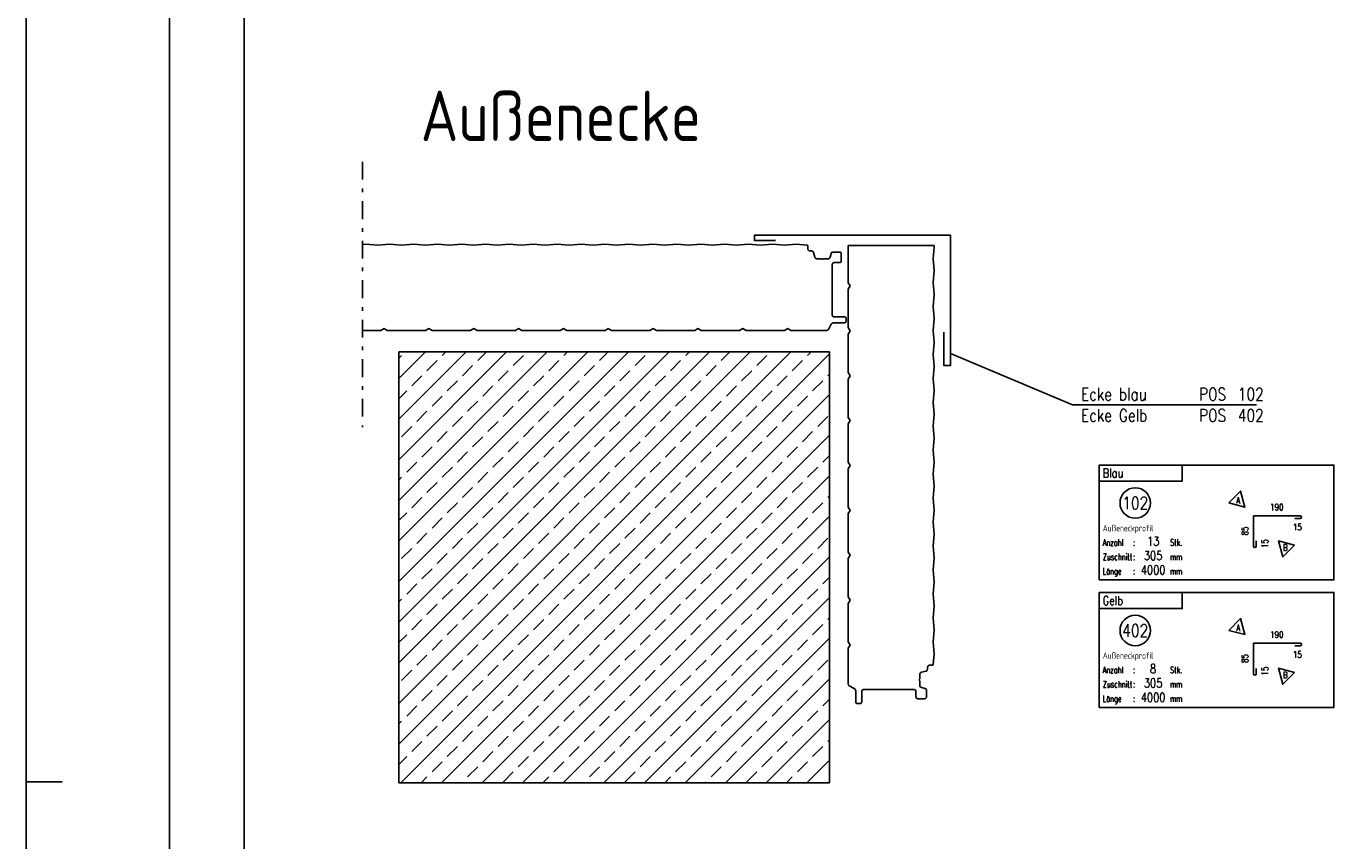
# Model space of a CAD drawing. Extents: x 0 to 238, y 0 to 168.
# Tile 3 of 31: x 0 to 36, y 28 to 51. Entities that reach past the tile are written whole.
import ezdxf
from ezdxf.enums import TextEntityAlignment as Align

# ---------------------------------------------------------------- set-up
doc = ezdxf.new("R2010")
doc.units = 0
doc.header["$LTSCALE"] = 2
doc.header["$MEASUREMENT"] = 0
doc.linetypes.add('AUSGEZOGEN', pattern=[0])
doc.linetypes.add('STRICHPUNKT', pattern=[1, 0.5, -0.25, 0, -0.25])
doc.layers.get('0').update_dxf_attribs({"linetype": 'CONTINUOUS'})
doc.layers.get('DEFPOINTS').update_dxf_attribs({"linetype": 'AUSGEZOGEN'})
for name, color, linetype in [('GER', 7, 'AUSGEZOGEN'), ('T__KONS', 3, 'CONTINUOUS'), ('T__KT', 7, 'AUSGEZOGEN'), ('T__RAND', 7, 'CONTINUOUS'), ('T__SCHR', 7, 'CONTINUOUS'), ('T__TEXT', 2, 'AUSGEZOGEN')]:
    doc.layers.add(name, color=color, linetype=linetype)
doc.styles.add('SIMPLEX7', font='simplexd', dxfattribs={"width": 0.7})
doc.styles.add('SIMPLEX8', font='simplexd', dxfattribs={"width": 0.8})

# ---------------------------------------------------------------- blocks, each defined once
blk = doc.blocks.new('ASO_BORDER')
at = {"color": 0, "linetype": 'ByBlock'}
blk.add_line((0, 1), (0, 0), dxfattribs=at)
blk = doc.blocks.new('SOFI-IRAN')
at = {"layer": 'T__RAND', "color": 1}
blk.add_line((-4, 28.7), (-3, 28.7), dxfattribs=at)
at = {"layer": 'T__RAND', "color": 0, "linetype": 'ByBlock', "xscale": 232.8, "yscale": 166.2}
blk.add_blockref('ASO_BORDER', (0, 0), dxfattribs=at)
blk = doc.blocks.new('KDTEXT')
at = {"layer": 'T__KT', "color": 2, "style": 'SIMPLEX8', "width": 0.8}
for tag, p in [('KD-NAME1', (0, 0.012)), ('KD-TITEL1', (0.329, 0.012)), ('KD-NAME2', (0, -0.047)), ('KD-TITEL2', (0.329, -0.047))]:
    blk.add_attdef(tag, p, '', height=0.035, dxfattribs=at)
at = {"layer": 'T__KT', "color": 3, "style": 'SIMPLEX8', "width": 0.8}
for tag, p in [('KD-POS1', (0.4373, 0.012)), ('KD-POS2', (0.4373, -0.047))]:
    blk.add_attdef(tag, p, '', height=0.035, dxfattribs=at)
blk = doc.blocks.new('*X606')
at = {"color": 0}
for p, q in [((10.39, 30.755), (21.313, 41.678)), ((10.39, 31.886), (20.182, 41.678)), ((10.39, 33.018), (19.05, 41.678)), ((10.39, 34.149), (17.919, 41.678)), ((10.39, 35.28), (16.788, 41.678)), ((10.39, 36.412), (15.656, 41.678)), ((10.39, 37.543), (14.525, 41.678)), ((10.39, 38.674), (13.393, 41.678)), ((10.39, 39.806), (12.262, 41.678)), ((10.39, 40.937), (11.131, 41.678)), ((10.39, 41.503), (10.465, 41.578)), ((10.444, 29.678), (22.39, 41.623)), ((11.597, 41.578), (11.696, 41.678)), ((12.587, 41.436), (12.828, 41.678)), ((13.576, 41.295), (13.859, 41.578)), ((14.991, 41.578), (15.09, 41.678)), ((15.981, 41.436), (16.222, 41.678)), ((16.971, 41.295), (17.253, 41.578)), ((18.385, 41.578), (18.485, 41.678)), ((19.375, 41.436), (19.616, 41.678)), ((20.365, 41.295), (20.648, 41.578)), ((21.779, 41.578), (21.879, 41.678)), ((11.172, 41.154), (11.455, 41.436)), ((12.162, 41.012), (12.445, 41.295)), ((14.566, 41.154), (14.849, 41.436)), ((15.556, 41.012), (15.839, 41.295)), ((17.961, 41.154), (18.243, 41.436)), ((18.95, 41.012), (19.233, 41.295)), ((21.355, 41.154), (21.637, 41.436)), ((10.748, 40.729), (11.031, 41.012)), ((11.738, 40.588), (12.021, 40.871)), ((13.152, 40.871), (13.435, 41.154)), ((14.142, 40.729), (14.425, 41.012)), ((15.132, 40.588), (15.415, 40.871)), ((16.546, 40.871), (16.829, 41.154)), ((17.536, 40.729), (17.819, 41.012)), ((18.526, 40.588), (18.809, 40.871)), ((19.94, 40.871), (20.223, 41.154)), ((20.93, 40.729), (21.213, 41.012)), ((21.92, 40.588), (22.203, 40.871)), ((22.345, 41.012), (22.39, 41.058)), ((10.39, 40.372), (10.607, 40.588)), ((11.576, 29.678), (22.39, 40.492)), ((12.728, 40.447), (13.011, 40.729)), ((13.718, 40.305), (14.001, 40.588)), ((16.122, 40.447), (16.405, 40.729)), ((17.112, 40.305), (17.395, 40.588)), ((19.516, 40.447), (19.799, 40.729)), ((20.506, 40.305), (20.789, 40.588)), ((11.314, 40.164), (11.597, 40.447)), ((12.304, 40.022), (12.587, 40.305)), ((13.294, 39.881), (13.576, 40.164)), ((14.708, 40.164), (14.991, 40.447)), ((15.698, 40.022), (15.981, 40.305)), ((16.688, 39.881), (16.971, 40.164)), ((18.102, 40.164), (18.385, 40.447)), ((19.092, 40.022), (19.375, 40.305)), ((20.082, 39.881), (20.365, 40.164)), ((21.496, 40.164), (21.779, 40.447)), ((10.889, 39.739), (11.172, 40.022)), ((11.879, 39.598), (12.162, 39.881)), ((12.869, 39.457), (13.152, 39.739)), ((14.284, 39.739), (14.566, 40.022)), ((15.274, 39.598), (15.556, 39.881)), ((16.263, 39.457), (16.546, 39.739)), ((17.678, 39.739), (17.961, 40.022)), ((18.668, 39.598), (18.95, 39.881)), ((19.658, 39.457), (19.94, 39.739)), ((21.072, 39.739), (21.355, 40.022)), ((22.062, 39.598), (22.345, 39.881)), ((10.465, 39.315), (10.748, 39.598)), ((11.455, 39.174), (11.738, 39.457)), ((13.859, 39.315), (14.142, 39.598)), ((14.849, 39.174), (15.132, 39.457)), ((17.253, 39.315), (17.536, 39.598)), ((18.243, 39.174), (18.526, 39.457)), ((20.648, 39.315), (20.93, 39.598)), ((21.637, 39.174), (21.92, 39.457)), ((11.031, 38.749), (11.314, 39.032)), ((12.445, 39.032), (12.728, 39.315)), ((12.707, 29.678), (22.39, 39.361)), ((13.435, 38.891), (13.718, 39.174)), ((14.425, 38.749), (14.708, 39.032)), ((15.839, 39.032), (16.122, 39.315)), ((16.829, 38.891), (17.112, 39.174)), ((17.819, 38.749), (18.102, 39.032)), ((19.233, 39.032), (19.516, 39.315)), ((20.223, 38.891), (20.506, 39.174)), ((21.213, 38.749), (21.496, 39.032)), ((12.021, 38.608), (12.304, 38.891)), ((13.011, 38.467), (13.294, 38.749)), ((15.415, 38.608), (15.698, 38.891)), ((16.405, 38.467), (16.688, 38.749)), ((18.809, 38.608), (19.092, 38.891)), ((19.799, 38.467), (20.082, 38.749)), ((22.203, 38.608), (22.39, 38.795)), ((10.607, 38.325), (10.889, 38.608)), ((11.597, 38.184), (11.879, 38.467)), ((12.587, 38.042), (12.869, 38.325)), ((14.001, 38.325), (14.284, 38.608)), ((14.991, 38.184), (15.274, 38.467)), ((15.981, 38.042), (16.263, 38.325)), ((17.395, 38.325), (17.678, 38.608)), ((18.385, 38.184), (18.668, 38.467)), ((19.375, 38.042), (19.658, 38.325)), ((20.789, 38.325), (21.072, 38.608)), ((21.779, 38.184), (22.062, 38.467)), ((10.39, 38.109), (10.465, 38.184)), ((11.172, 37.76), (11.455, 38.042)), ((13.576, 37.901), (13.859, 38.184)), ((13.838, 29.678), (22.39, 38.229)), ((14.566, 37.76), (14.849, 38.042)), ((16.971, 37.901), (17.253, 38.184)), ((17.961, 37.76), (18.243, 38.042)), ((20.365, 37.901), (20.648, 38.184)), ((21.355, 37.76), (21.637, 38.042)), ((10.748, 37.335), (11.031, 37.618)), ((12.162, 37.618), (12.445, 37.901)), ((13.152, 37.477), (13.435, 37.76)), ((14.142, 37.335), (14.425, 37.618)), ((15.556, 37.618), (15.839, 37.901)), ((16.546, 37.477), (16.829, 37.76)), ((17.536, 37.335), (17.819, 37.618)), ((18.95, 37.618), (19.233, 37.901)), ((19.94, 37.477), (20.223, 37.76)), ((20.93, 37.335), (21.213, 37.618)), ((22.345, 37.618), (22.39, 37.664)), ((10.39, 36.977), (10.607, 37.194)), ((11.738, 37.194), (12.021, 37.477)), ((12.728, 37.052), (13.011, 37.335)), ((13.718, 36.911), (14.001, 37.194)), ((15.132, 37.194), (15.415, 37.477)), ((16.122, 37.052), (16.405, 37.335)), ((17.112, 36.911), (17.395, 37.194)), ((18.526, 37.194), (18.809, 37.477)), ((19.516, 37.052), (19.799, 37.335)), ((20.506, 36.911), (20.789, 37.194)), ((21.92, 37.194), (22.203, 37.477)), ((11.314, 36.77), (11.597, 37.052)), ((12.304, 36.628), (12.587, 36.911)), ((14.708, 36.77), (14.991, 37.052)), ((14.97, 29.678), (22.39, 37.098)), ((15.698, 36.628), (15.981, 36.911)), ((18.102, 36.77), (18.385, 37.052)), ((19.092, 36.628), (19.375, 36.911)), ((21.496, 36.77), (21.779, 37.052)), ((10.889, 36.345), (11.172, 36.628)), ((11.879, 36.204), (12.162, 36.487)), ((13.294, 36.487), (13.576, 36.77)), ((14.284, 36.345), (14.566, 36.628)), ((15.274, 36.204), (15.556, 36.487)), ((16.688, 36.487), (16.971, 36.77)), ((17.678, 36.345), (17.961, 36.628)), ((18.668, 36.204), (18.95, 36.487)), ((20.082, 36.487), (20.365, 36.77)), ((21.072, 36.345), (21.355, 36.628)), ((22.062, 36.204), (22.345, 36.487)), ((10.465, 35.921), (10.748, 36.204)), ((12.869, 36.062), (13.152, 36.345)), ((13.859, 35.921), (14.142, 36.204)), ((16.263, 36.062), (16.546, 36.345)), ((17.253, 35.921), (17.536, 36.204)), ((19.658, 36.062), (19.94, 36.345)), ((20.648, 35.921), (20.93, 36.204)), ((11.455, 35.78), (11.738, 36.062)), ((12.445, 35.638), (12.728, 35.921)), ((13.435, 35.497), (13.718, 35.78)), ((14.849, 35.78), (15.132, 36.062)), ((15.839, 35.638), (16.122, 35.921)), ((16.101, 29.678), (22.39, 35.967)), ((16.829, 35.497), (17.112, 35.78)), ((18.243, 35.78), (18.526, 36.062)), ((19.233, 35.638), (19.516, 35.921)), ((20.223, 35.497), (20.506, 35.78)), ((21.637, 35.78), (21.92, 36.062)), ((11.031, 35.355), (11.314, 35.638)), ((12.021, 35.214), (12.304, 35.497)), ((14.425, 35.355), (14.708, 35.638)), ((15.415, 35.214), (15.698, 35.497)), ((17.819, 35.355), (18.102, 35.638)), ((18.809, 35.214), (19.092, 35.497)), ((21.213, 35.355), (21.496, 35.638)), ((22.203, 35.214), (22.39, 35.401)), ((10.607, 34.931), (10.889, 35.214)), ((11.597, 34.79), (11.879, 35.072)), ((13.011, 35.072), (13.294, 35.355)), ((14.001, 34.931), (14.284, 35.214)), ((14.991, 34.79), (15.274, 35.072)), ((16.405, 35.072), (16.688, 35.355)), ((17.395, 34.931), (17.678, 35.214)), ((18.385, 34.79), (18.668, 35.072)), ((19.799, 35.072), (20.082, 35.355)), ((20.789, 34.931), (21.072, 35.214)), ((21.779, 34.79), (22.062, 35.072)), ((10.39, 34.715), (10.465, 34.79)), ((11.172, 34.365), (11.455, 34.648)), ((12.587, 34.648), (12.869, 34.931)), ((13.576, 34.507), (13.859, 34.79)), ((14.566, 34.365), (14.849, 34.648)), ((15.981, 34.648), (16.263, 34.931)), ((16.971, 34.507), (17.253, 34.79)), ((17.233, 29.678), (22.39, 34.835)), ((17.961, 34.365), (18.243, 34.648)), ((19.375, 34.648), (19.658, 34.931)), ((20.365, 34.507), (20.648, 34.79)), ((21.355, 34.365), (21.637, 34.648)), ((12.162, 34.224), (12.445, 34.507)), ((13.152, 34.083), (13.435, 34.365)), ((15.556, 34.224), (15.839, 34.507)), ((16.546, 34.083), (16.829, 34.365)), ((18.95, 34.224), (19.233, 34.507)), ((19.94, 34.083), (20.223, 34.365)), ((22.345, 34.224), (22.39, 34.27)), ((10.748, 33.941), (11.031, 34.224)), ((11.738, 33.8), (12.021, 34.083)), ((12.728, 33.658), (13.011, 33.941)), ((14.142, 33.941), (14.425, 34.224)), ((15.132, 33.8), (15.415, 34.083)), ((16.122, 33.658), (16.405, 33.941)), ((17.536, 33.941), (17.819, 34.224)), ((18.526, 33.8), (18.809, 34.083)), ((19.516, 33.658), (19.799, 33.941)), ((20.93, 33.941), (21.213, 34.224)), ((21.92, 33.8), (22.203, 34.083)), ((10.39, 33.583), (10.607, 33.8)), ((11.314, 33.375), (11.597, 33.658)), ((13.718, 33.517), (14.001, 33.8)), ((14.708, 33.375), (14.991, 33.658)), ((17.112, 33.517), (17.395, 33.8)), ((18.102, 33.375), (18.385, 33.658)), ((18.364, 29.678), (22.39, 33.704)), ((20.506, 33.517), (20.789, 33.8)), ((21.496, 33.375), (21.779, 33.658)), ((10.889, 32.951), (11.172, 33.234)), ((12.304, 33.234), (12.587, 33.517)), ((13.294, 33.093), (13.576, 33.375)), ((14.284, 32.951), (14.566, 33.234)), ((15.698, 33.234), (15.981, 33.517)), ((16.688, 33.093), (16.971, 33.375)), ((17.678, 32.951), (17.961, 33.234)), ((19.092, 33.234), (19.375, 33.517)), ((20.082, 33.093), (20.365, 33.375)), ((21.072, 32.951), (21.355, 33.234)), ((10.465, 32.527), (10.748, 32.81)), ((11.879, 32.81), (12.162, 33.093)), ((12.869, 32.668), (13.152, 32.951)), ((13.859, 32.527), (14.142, 32.81)), ((15.274, 32.81), (15.556, 33.093)), ((16.263, 32.668), (16.546, 32.951)), ((17.253, 32.527), (17.536, 32.81)), ((18.668, 32.81), (18.95, 33.093)), ((19.658, 32.668), (19.94, 32.951)), ((20.648, 32.527), (20.93, 32.81)), ((22.062, 32.81), (22.345, 33.093)), ((11.455, 32.385), (11.738, 32.668)), ((12.445, 32.244), (12.728, 32.527)), ((14.849, 32.385), (15.132, 32.668)), ((15.839, 32.244), (16.122, 32.527)), ((18.243, 32.385), (18.526, 32.668)), ((19.233, 32.244), (19.516, 32.527)), ((19.495, 29.678), (22.39, 32.573)), ((21.637, 32.385), (21.92, 32.668)), ((11.031, 31.961), (11.314, 32.244)), ((12.021, 31.82), (12.304, 32.103)), ((13.435, 32.103), (13.718, 32.385)), ((14.425, 31.961), (14.708, 32.244)), ((15.415, 31.82), (15.698, 32.103)), ((16.829, 32.103), (17.112, 32.385)), ((17.819, 31.961), (18.102, 32.244)), ((18.809, 31.82), (19.092, 32.103)), ((20.223, 32.103), (20.506, 32.385)), ((21.213, 31.961), (21.496, 32.244)), ((10.607, 31.537), (10.889, 31.82)), ((13.011, 31.678), (13.294, 31.961)), ((14.001, 31.537), (14.284, 31.82)), ((16.405, 31.678), (16.688, 31.961)), ((17.395, 31.537), (17.678, 31.82)), ((19.799, 31.678), (20.082, 31.961)), ((20.789, 31.537), (21.072, 31.82)), ((22.203, 31.82), (22.39, 32.007)), ((10.39, 31.321), (10.465, 31.396)), ((11.597, 31.396), (11.879, 31.678)), ((12.587, 31.254), (12.869, 31.537)), ((13.576, 31.113), (13.859, 31.396)), ((14.991, 31.396), (15.274, 31.678)), ((15.981, 31.254), (16.263, 31.537)), ((16.971, 31.113), (17.253, 31.396)), ((18.385, 31.396), (18.668, 31.678)), ((19.375, 31.254), (19.658, 31.537)), ((20.365, 31.113), (20.648, 31.396)), ((20.627, 29.678), (22.39, 31.441)), ((21.779, 31.396), (22.062, 31.678)), ((11.172, 30.971), (11.455, 31.254)), ((12.162, 30.83), (12.445, 31.113)), ((14.566, 30.971), (14.849, 31.254)), ((15.556, 30.83), (15.839, 31.113)), ((17.961, 30.971), (18.243, 31.254)), ((18.95, 30.83), (19.233, 31.113)), ((21.355, 30.971), (21.637, 31.254)), ((10.748, 30.547), (11.031, 30.83)), ((11.738, 30.406), (12.021, 30.688)), ((13.152, 30.688), (13.435, 30.971)), ((14.142, 30.547), (14.425, 30.83)), ((15.132, 30.406), (15.415, 30.688)), ((16.546, 30.688), (16.829, 30.971)), ((17.536, 30.547), (17.819, 30.83)), ((18.526, 30.406), (18.809, 30.688)), ((19.94, 30.688), (20.223, 30.971)), ((20.93, 30.547), (21.213, 30.83)), ((21.92, 30.406), (22.203, 30.688)), ((22.345, 30.83), (22.39, 30.875)), ((10.39, 30.189), (10.607, 30.406)), ((11.314, 29.981), (11.597, 30.264)), ((12.728, 30.264), (13.011, 30.547)), ((13.718, 30.123), (14.001, 30.406)), ((14.708, 29.981), (14.991, 30.264)), ((16.122, 30.264), (16.405, 30.547)), ((17.112, 30.123), (17.395, 30.406)), ((18.102, 29.981), (18.385, 30.264)), ((19.516, 30.264), (19.799, 30.547)), ((20.506, 30.123), (20.789, 30.406)), ((21.496, 29.981), (21.779, 30.264)), ((21.758, 29.678), (22.39, 30.31)), ((12.304, 29.84), (12.587, 30.123)), ((13.294, 29.698), (13.576, 29.981)), ((15.698, 29.84), (15.981, 30.123)), ((16.688, 29.698), (16.971, 29.981)), ((19.092, 29.84), (19.375, 30.123)), ((20.082, 29.698), (20.365, 29.981)), ((11.01, 29.678), (11.172, 29.84)), ((12.141, 29.678), (12.162, 29.698)), ((14.404, 29.678), (14.566, 29.84)), ((15.536, 29.678), (15.556, 29.698)), ((17.798, 29.678), (17.961, 29.84)), ((18.93, 29.678), (18.95, 29.698)), ((21.192, 29.678), (21.355, 29.84)), ((22.324, 29.678), (22.345, 29.698))]:
    blk.add_line(p, q, dxfattribs=at)
blk = doc.blocks.new('KT-DREIECK')
at = {"layer": 'T__KT'}
blk.add_lwpolyline([(-0.231, 0.133), (0, -0.266), (0.231, 0.133)], close=True, dxfattribs=at)
blk = doc.blocks.new('KT-TEXTE')
at = {"layer": 'T__KT', "color": 8}
blk.add_lwpolyline([(0, -3.2), (6.541, -3.2), (6.541, 0), (0, 0)], close=True, dxfattribs=at)
blk.add_lwpolyline([(0, -0.45), (2.315, -0.45), (2.315, 0)], dxfattribs=at)
at = {"layer": 'T__KT', "color": 1}
blk.add_circle((1.006, -1.058), 0.425, dxfattribs=at)
at = {"layer": 'GER', "style": 'SIMPLEX7', "width": 0.7}
for s, p in [('Anzahl', (0.1, -2.247)), ('Zuschnitt', (0.1, -2.647)), ('Länge', (0.1, -3.047))]:
    blk.add_text(s, height=0.18, dxfattribs=at).set_placement(p)
for s, p in [(':', (1.004, -2.247)), ('Stk.', (2.315, -2.247)), (':', (1.004, -2.647)), ('mm', (2.315, -2.647)), ('mm', (2.315, -3.047)), (':', (1.004, -3.047))]:
    blk.add_text(s, height=0.18, dxfattribs=at).set_placement(p, align=Align.RIGHT)
blk = doc.blocks.new('KT_AUS03')
at = {"layer": 'T__KT', "color": 11}
for p, q in [((5.602, -1.413), (4.302, -1.413)), ((4.302, -1.413), (4.302, -2.263)), ((5.45, -1.488), (5.6, -1.488)), ((4.377, -2.113), (4.377, -2.263))]:
    blk.add_line(p, q, dxfattribs=at)
for centre, start, end in [((5.6, -1.451), 270, 87.5093), ((4.339, -2.263), 180, 0)]:
    blk.add_arc(centre, 0.0375, start, end, dxfattribs=at)
at = {"layer": 'T__KT'}
blk.add_blockref('KT-TEXTE', (0, 0), dxfattribs=at)
for p, rotation in [((3.874, -0.986), 45), ((5.188, -2.299), 225)]:
    blk.add_blockref('KT-DREIECK', p, dxfattribs=dict(at, rotation=rotation))
at = {"layer": 'T__KT', "style": 'SIMPLEX8', "width": 0.8}
for s, p in [('A', (3.874, -0.986)), ('B', (5.188, -2.299))]:
    blk.add_text(s, height=0.18, dxfattribs=at).set_placement(p, align=Align.MIDDLE)
at = {"layer": 'T__KT', "color": 1, "style": 'SIMPLEX8', "width": 0.8}
blk.add_attdef('KT-HPOS', (0.1, -0.35), '', height=0.25, dxfattribs=at)
at = {"layer": 'T__KT', "color": 2, "style": 'SIMPLEX8', "width": 0.8}
blk.add_attdef('KT-UPOS', text='', height=0.35, dxfattribs=at).set_placement((1.006, -1.059), align=Align.MIDDLE)
at = {"layer": 'T__KT', "style": 'SIMPLEX8', "width": 0.8}
for tag, flags, p in [('KT-TYP', 1, (1.485, -0.846)), ('KT-AZK', 9, (1.485, -1.271))]:
    blk.add_attdef(tag, text='', height=0.18, dxfattribs=dict(at, flags=flags)).set_placement(p, align=Align.MIDDLE_LEFT)
for tag, p in [('KT-Z01', (4.952, -1.173)), ('KT-Z04', (5.525, -1.728))]:
    blk.add_attdef(tag, text='', height=0.18, dxfattribs=at).set_placement(p, align=Align.MIDDLE)
at = {"layer": 'T__KT', "style": 'SIMPLEX8', "width": 0.8, "flags": 8}
blk.add_attdef('KT-NAME', (0.1, -1.847), '', height=0.18, dxfattribs=at)
at = {"layer": 'T__KT', "style": 'SIMPLEX8', "width": 0.8}
for tag, p in [('KT-Z02', (4.062, -1.838)), ('KT-Z03', (4.617, -2.188))]:
    blk.add_attdef(tag, text='', height=0.18, rotation=90, dxfattribs=at).set_placement(p, align=Align.MIDDLE)
at = {"layer": 'T__KT', "color": 1, "style": 'SIMPLEX8', "width": 0.8}
for tag, p in [('KT-STK', (1.504, -2.247)), ('KT-Z', (1.504, -2.647)), ('KT-L', (1.504, -3.047))]:
    blk.add_attdef(tag, text='', height=0.25, dxfattribs=at).set_placement(p, align=Align.CENTER)

msp = doc.modelspace()

# ---------------------------------------------------------------- linework, layer by layer
at = {"layer": 'T__KONS', "color": 1, "linetype": 'STRICHPUNKT', "ltscale": 0.5}
msp.add_line((9.372, 46.974), (9.372, 39.578), dxfattribs=at)
at = {"layer": 'T__KONS', "color": 1}
for p, q in [((22.91, 44.638), (25.308, 44.638)), ((22.468, 44.031), (22.468, 42.824)), ((24.669, 32.271), (23.461, 32.271))]:
    msp.add_line(p, q, dxfattribs=at)
at = {"layer": 'T__KONS', "color": 2}
msp.add_lwpolyline([(20.891, 44.776), (20.303, 44.776), (20.303, 44.931), (25.764, 44.931), (25.764, 41.296), (25.579, 41.296), (25.579, 42.224)], dxfattribs=at)
for points in [[(22.468, 44.031), (22.468, 44.111, -0.414214), (22.52, 44.163), (22.669, 44.163, 0.414214), (22.721, 44.215), (22.721, 44.406, 0.414214), (22.669, 44.457), (22.485, 44.457, 0.348658), (22.435, 44.417), (22.408, 44.317, -0.348658), (22.346, 44.268), (22.224, 44.268, 0.210241), (22.212, 44.262), (22.209, 44.259, -0.439926), (22.184, 44.259), (22.182, 44.262, 0.210241), (22.169, 44.268), (22.046, 44.268, -0.33946), (21.985, 44.315), (21.949, 44.449, 0.33946), (21.899, 44.487), (21.849, 44.487, -0.414214), (21.786, 44.551), (21.786, 44.623, 0.389689), (21.762, 44.648), (21.468, 44.673), (21.134, 44.645), (20.801, 44.673), (20.468, 44.645), (20.134, 44.673), (19.801, 44.645), (19.467, 44.673), (19.134, 44.645), (18.801, 44.673), (18.467, 44.645), (18.134, 44.673), (17.8, 44.645), (17.467, 44.673), (17.134, 44.645), (16.8, 44.673), (16.467, 44.645), (16.133, 44.673), (15.8, 44.645), (15.467, 44.673), (15.133, 44.645), (14.8, 44.673), (14.466, 44.645), (14.133, 44.673), (13.8, 44.645), (13.466, 44.673), (13.133, 44.645), (12.799, 44.673), (12.466, 44.645), (12.133, 44.673), (11.799, 44.645), (11.466, 44.673), (11.132, 44.645), (10.799, 44.673), (10.466, 44.645), (10.132, 44.673), (9.799, 44.645), (9.465, 44.673), (9.372, 44.665)], [(23.461, 32.271), (23.337, 32.271, 0.414214), (23.291, 32.225), (23.291, 31.93, -0.414214), (23.246, 31.885), (23.167, 31.885, -0.414214), (23.121, 31.93), (23.121, 32.236, 0.27453), (23.082, 32.302), (22.94, 32.379, -0.27453), (22.91, 32.429), (22.91, 33.422), (22.963, 33.513), (22.91, 33.604), (22.91, 34.672), (22.963, 34.763), (22.91, 34.854), (22.91, 35.922), (22.963, 36.013), (22.91, 36.104), (22.91, 37.172), (22.963, 37.263), (22.91, 37.354), (22.91, 38.422), (22.963, 38.513), (22.91, 38.604), (22.91, 39.672), (22.963, 39.763), (22.91, 39.854), (22.91, 40.922), (22.963, 41.013), (22.91, 41.104), (22.91, 42.172), (22.963, 42.263), (22.91, 42.354), (22.91, 43.422), (22.963, 43.513), (22.91, 43.604), (22.91, 44.638)], [(24.669, 32.271), (24.749, 32.271, -0.414214), (24.801, 32.219), (24.801, 32.07, 0.414214), (24.853, 32.018), (25.043, 32.018, 0.414214), (25.095, 32.07), (25.095, 32.253, 0.348658), (25.055, 32.304), (24.954, 32.331, -0.348658), (24.905, 32.393), (24.905, 32.515, 0.210241), (24.9, 32.527), (24.897, 32.53, -0.439926), (24.897, 32.554), (24.9, 32.557, 0.210241), (24.905, 32.569), (24.905, 32.693, -0.33946), (24.952, 32.754), (25.086, 32.79, 0.33946), (25.125, 32.84), (25.125, 32.89, -0.414214), (25.188, 32.953), (25.26, 32.953, 0.389689), (25.285, 32.976), (25.31, 33.271), (25.282, 33.604), (25.31, 33.938), (25.282, 34.271), (25.31, 34.605), (25.282, 34.938), (25.31, 35.271), (25.282, 35.605), (25.31, 35.938), (25.282, 36.272), (25.31, 36.605), (25.282, 36.938), (25.31, 37.272), (25.282, 37.605), (25.31, 37.939), (25.282, 38.272), (25.31, 38.605), (25.282, 38.939), (25.31, 39.272), (25.282, 39.606), (25.31, 39.939), (25.282, 40.272), (25.31, 40.606), (25.282, 40.939), (25.31, 41.273), (25.282, 41.606), (25.31, 41.939), (25.282, 42.273), (25.31, 42.606), (25.282, 42.94), (25.31, 43.273), (25.282, 43.606), (25.31, 43.94), (25.282, 44.273), (25.31, 44.607), (25.308, 44.638)], [(22.468, 42.824), (22.468, 42.7, 0.414214), (22.514, 42.654), (22.809, 42.654, -0.414214), (22.854, 42.608), (22.854, 42.529, -0.414214), (22.809, 42.484), (22.503, 42.484, 0.27453), (22.437, 42.445), (22.36, 42.303, -0.27453), (22.31, 42.273), (21.317, 42.273), (21.226, 42.325), (21.135, 42.273), (20.067, 42.273), (19.976, 42.325), (19.885, 42.273), (18.817, 42.273), (18.726, 42.325), (18.635, 42.273), (17.567, 42.273), (17.476, 42.325), (17.385, 42.273), (16.317, 42.273), (16.226, 42.325), (16.135, 42.273), (15.067, 42.273), (14.976, 42.325), (14.885, 42.273), (13.817, 42.273), (13.726, 42.325), (13.635, 42.273), (12.567, 42.273), (12.476, 42.325), (12.385, 42.273), (11.317, 42.273), (11.226, 42.325), (11.135, 42.273), (10.067, 42.273), (9.976, 42.325), (9.885, 42.273), (9.372, 42.273)]]:
    msp.add_lwpolyline(points, format="xyb", dxfattribs=at)
at = {"layer": 'T__KONS', "color": 3}
msp.add_lwpolyline([(10.39, 29.678), (22.39, 29.678), (22.39, 41.678), (10.39, 41.678)], close=True, dxfattribs=at)
at = {"layer": 'T__KT', "color": 1}
msp.add_lwpolyline([(34.29, 40.204), (29.169, 40.204), (25.768, 41.634)], dxfattribs=at)

# ---------------------------------------------------------------- block references
at = {"layer": 'DEFPOINTS', "color": 6, "linetype": 'Continuous', "xscale": 191.4579940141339, "yscale": 50.03289031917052, "zscale": 191.4579940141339}
msp.add_blockref('ASO_BORDER', (6.08, 2.339), dxfattribs=at)
at = {"layer": 'T__KONS', "color": 7}
for p, values in [((29.908, 38.527), {'KT-HPOS': 'Blau', 'KT-UPOS': '102', 'KT-STK': '13', 'KT-Z': '305', 'KT-L': '4000', 'KT-Z01': '190', 'KT-Z02': '85', 'KT-NAME': 'Außeneckprofil', 'KT-Z03': '15', 'KT-Z04': '15'}), ((29.908, 34.977), {'KT-HPOS': 'Gelb', 'KT-UPOS': '402', 'KT-STK': '8', 'KT-Z': '305', 'KT-L': '4000', 'KT-Z01': '190', 'KT-Z02': '85', 'KT-NAME': 'Außeneckprofil', 'KT-Z03': '15', 'KT-Z04': '15'})]:
    msp.add_blockref('KT_AUS03', p, dxfattribs=at).add_auto_attribs(values)
at = {"layer": 'T__KT', "xscale": 10, "yscale": 10, "zscale": 10}
msp.add_blockref('KDTEXT', (29.401, 40.204), dxfattribs=at).add_auto_attribs({'KD-NAME1': 'Ecke blau', 'KD-TITEL1': 'POS', 'KD-POS1': '102', 'KD-NAME2': 'Ecke Gelb ', 'KD-TITEL2': 'POS', 'KD-POS2': '402'})
at = {"layer": 'T__RAND', "color": 7, "xscale": 237.8, "yscale": 168.2}
msp.add_blockref('ASO_BORDER', (0, 0), dxfattribs=at)
at = {"layer": 'T__RAND', "color": 3, "linetype": 'Continuous'}
msp.add_blockref('SOFI-IRAN', (4, 1), dxfattribs=at)
at = {"layer": 'T__SCHR', "color": 1}
msp.add_blockref('*X606', (0, 0), dxfattribs=at)

# ---------------------------------------------------------------- texts
at = {"layer": 'T__TEXT', "color": 4, "style": 'SIMPLEX8', "width": 0.8}
msp.add_text('Außenecke', height=1.4, dxfattribs=at).set_placement((10.998, 47.55))

doc.saveas('drawing.dxf')
